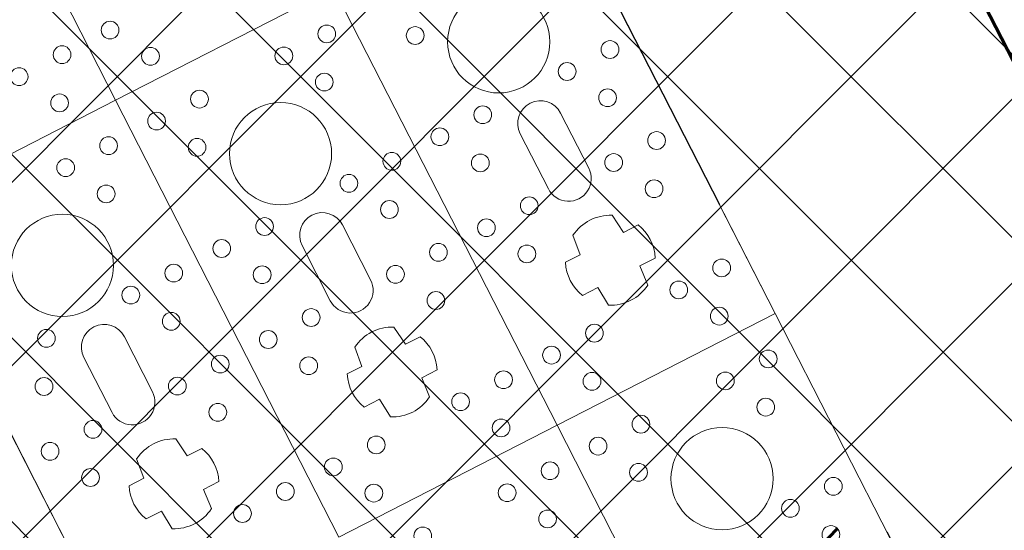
# Model space of a CAD drawing. Header units: metres. Extents: x 7472034 to 8439876, y 5890181 to 5961460.
# Tile 147 of 202: x 8439536.56 to 8439538.97, y 5890380.63 to 5890381.88. Entities that reach past the tile are written whole.
import ezdxf

# ---------------------------------------------------------------- set-up
doc = ezdxf.new("R2010")
doc.units = ezdxf.units.M
doc.header["$MEASUREMENT"] = 0
for name, pattern in [('$0$L218_500', [1, 0.5, -0.5]), ('ACAD_ISO03W100', [30, 12, -18]), ('DASHDOT', [25.399999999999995, 12.7, -6.349999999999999, 0, -6.349999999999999]), ('DASHED', [19.049999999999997, 12.7, -6.349999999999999])]:
    doc.linetypes.add(name, pattern=pattern)
doc.layers.get('0').update_dxf_attribs({"linetype": 'CONTINUOUS', "lineweight": 5})
doc.layers.get('Defpoints').update_dxf_attribs({"linetype": 'CONTINUOUS'})
for name, color, linetype, lineweight in [('### Krawężnik', 6, 'CONTINUOUS', 35), ('__GRANICA', 5, 'ACAD_ISO03W100', 80), ('_IS.TCH.V.oddzialywanie', 30, 'DASHED', 60), ('_IS_kd_krata', 114, 'CONTINUOUS', 30), ('KOLOR-OBIEKT', 21, 'CONTINUOUS', 13), ('ZAG-obrys 018 wymiary', 7, 'CONTINUOUS', 18)]:
    doc.layers.add(name, color=color, linetype=linetype, lineweight=lineweight)
doc.layers.add('100_rzut_wym_wew', color=7, linetype='CONTINUOUS')
doc.layers.add('_IS.BLOK.KD.doziemne', color=7, linetype='CONTINUOUS')
doc.styles.add('DIM', font='simplex.shx', dxfattribs={"width": 0.8})
doc.styles.add('RS', font='Romans.shx', dxfattribs={"width": 0.7})
doc.dimstyles.new('DIM-WEW_500', dxfattribs={"dimscale": 5, "dimtxt": 18, "dimasz": 10, "dimexe": 4, "dimexo": 8, "dimgap": 5, "dimtad": 1, "dimlfac": 0.01, "dimzin": 9, "dimdsep": 46, "dimtxsty": 'DIM', "dimblk": 'ARCHTICK', "dimcen": 5, "dimclrt": 112, "dimadec": 4, "dimazin": 2, "dimtfac": 4, "dimtmove": 0, "dimatfit": 3, "dimldrblk": 'ARCHTICK', "dimfxl": 0, "dimtolj": 1, "dimlwd": 13, "dimarcsym": 0})

# ---------------------------------------------------------------- blocks, each defined once
blk = doc.blocks.new('_Oblique')
at = {"color": 0, "linetype": 'ByBlock', "lineweight": -2}
blk.add_line((-0.5, -0.5), (0.5, 0.5), dxfattribs=at)
blk = doc.blocks.new('*D55')
at = {"layer": 'Defpoints', "color": 0, "linetype": 'Continuous'}
for p in [(8439537.315759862, 5890383.29461513), (8439540.501095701, 5890379.53274644), (8439539.502652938, 5890379.02173564, 7.079631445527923e-07)]:
    blk.add_point(p, dxfattribs=at)
at = {"layer": 'ZAG-obrys 018 wymiary', "color": 0, "linetype": 'Continuous', "lineweight": -2}
for p, q in [((8439538.027906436, 5890383.659097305), (8439538.670275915, 5890383.987867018)), ((8439540.214799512, 5890379.386217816), (8439540.85716899, 5890379.714987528))]:
    blk.add_line(p, q, dxfattribs=at)
at = {"layer": 'ZAG-obrys 018 wymiary', "color": 0, "linetype": 'Continuous', "lineweight": 13}
blk.add_line((8439538.314202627, 5890383.80562593), (8439540.501095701, 5890379.53274644), dxfattribs=at)
at = {"layer": 'ZAG-obrys 018 wymiary', "color": 0, "linetype": 'Continuous', "lineweight": 13, "xscale": 0.3, "yscale": 0.3, "zscale": 0.3}
for p, rotation in [((8439538.314202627, 5890383.80562593), 117.1037209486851), ((8439540.501095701, 5890379.53274644), 297.1037209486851)]:
    blk.add_blockref('_Oblique', p, dxfattribs=dict(at, rotation=rotation))
at = {"layer": 'ZAG-obrys 018 wymiary', "color": 112, "linetype": 'Continuous', "lineweight": 25, "insert": (8439539.941759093, 5890381.942547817), "char_height": 0.8, "attachment_point": 5, "rotation": 297.10372094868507, "style": 'RS'}
blk.add_mtext('\\A1;4.8', dxfattribs=at)
blk = doc.blocks.new('_ArchTick')
at = {"layer": '100_rzut_wym_wew', "color": 0, "linetype": 'Continuous', "const_width": 0.15}
blk.add_lwpolyline([(-0.5, -0.5), (0.5, 0.5)], dxfattribs=at)
blk = doc.blocks.new('A$C57F34CC8')
at = {"layer": '__GRANICA', "color": 246, "lineweight": 60, "ltscale": 0.1}
blk.add_lwpolyline([(104.5474768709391, 61.49084398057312), (124.7534257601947, 8.664832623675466), (116.2782638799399, -2.598389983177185e-07), (87.50180485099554, 5.853071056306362), (75.53745610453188, 9.185393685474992), (65.1202681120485, 10.79332474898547), (52.65768154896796, 12.23814885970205), (35.11359243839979, 14.25579591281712), (31.17050394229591, 14.72508112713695), (-8.847564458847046e-07, 23.87893649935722)], dxfattribs=at)
blk = doc.blocks.new('A$C1D2679FE')
at = {"layer": 'KOLOR-OBIEKT', "lineweight": 9, "ltscale": 200}
h = blk.add_hatch(dxfattribs=at)
h.set_pattern_fill('ANSI37', color=253, scale=0.1, angle=16)
h.set_pattern_definition([(61, (-7471780.020262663, -5961378.212846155), (-0.2776917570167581, 0.153927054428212), []), (151, (-7471780.020262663, -5961378.212846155), (-0.153927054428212, -0.2776917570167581), [])])
edge = h.paths.add_edge_path()
edge.add_line((196.975401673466, 33.54016214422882), (192.3495923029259, 34.13512154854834))
edge.add_line((192.3495923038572, 34.13512154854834), (187.7176397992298, 34.7308710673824))
edge.add_line((187.7176398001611, 34.7308710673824), (178.5077782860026, 36.15998750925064))
edge.add_line((178.5077782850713, 36.15998750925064), (176.6601969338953, 36.5026140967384))
edge.add_arc((181.3685569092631, 38.18527459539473), 5.000000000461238, 199.6657310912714, 261.1796204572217)
edge.add_line((180.6018702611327, 33.24440507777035), (187.358021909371, 32.19603671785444))
edge.add_line((187.3580219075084, 32.19603671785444), (192.0230219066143, 31.59603671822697))
edge.add_line((192.0230219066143, 31.59603671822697), (196.6880219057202, 30.9960367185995))
edge.add_line((196.6880219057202, 30.9960367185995), (201.9780219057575, 30.48103671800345))
edge.add_line((201.9780219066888, 30.48103671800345), (207.2680219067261, 29.96603671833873))
edge.add_line((207.2680219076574, 29.96603671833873), (216.468021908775, 29.35603671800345))
edge.add_line((216.4680219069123, 29.35603671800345), (221.8830219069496, 29.11103671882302))
edge.add_line((221.8830219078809, 29.11103671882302), (227.2980219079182, 28.86603671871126))
edge.add_line((227.2980219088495, 28.86603671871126), (233.718021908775, 28.60103671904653))
edge.add_line((233.7180219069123, 28.60103671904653), (240.1380219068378, 28.33603671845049))
edge.add_line((240.1380219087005, 28.33603671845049), (245.3280219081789, 28.076036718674))
edge.add_line((245.3280219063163, 28.076036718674), (246.1380219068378, 28.00603671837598))
edge.add_line((246.1380219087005, 28.00603671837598), (248.4280219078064, 27.98603671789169))
edge.add_line((248.4280219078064, 27.98603671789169), (251.4080219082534, 28.33603671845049))
edge.add_line((251.4080219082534, 28.33603671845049), (255.3380219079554, 29.13603671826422))
edge.add_line((255.3380219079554, 29.13603671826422), (258.1480219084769, 30.35603671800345))
edge.add_line((258.1480219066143, 30.35603671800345), (260.6280219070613, 32.076036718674))
edge.add_line((260.6280219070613, 32.076036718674), (262.7080219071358, 34.29603671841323))
edge.add_line((262.7080219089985, 34.29603671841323), (264.3880219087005, 36.826036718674))
edge.add_line((264.3880219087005, 36.826036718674), (265.608021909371, 39.59603671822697))
edge.add_line((265.6080219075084, 39.59603671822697), (266.4080219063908, 42.53603671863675))
edge.add_line((266.4080219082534, 42.53603671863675), (266.6380219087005, 45.60603671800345))
edge.add_line((266.6380219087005, 45.60603671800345), (266.3380219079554, 48.59603671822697))
edge.add_line((266.3380219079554, 48.59603671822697), (265.628021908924, 51.53603671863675))
edge.add_line((265.6280219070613, 51.53603671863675), (264.5280219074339, 54.28603671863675))
edge.add_line((264.5280219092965, 54.28603671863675), (263.3880219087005, 57.11603671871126))
edge.add_line((263.3880219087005, 57.11603671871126), (262.5430219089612, 59.47103671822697))
edge.add_line((262.5430219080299, 59.47103671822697), (261.6980219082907, 61.826036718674))
edge.add_line((261.6980219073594, 61.826036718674), (260.5980219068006, 65.15103671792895))
edge.add_line((260.5980219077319, 65.15103671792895), (259.4980219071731, 68.47603671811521))
edge.add_line((259.4980219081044, 68.47603671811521), (257.3916487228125, 67.77919145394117))
edge.add_line((257.3916487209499, 67.77919145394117), (258.1675714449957, 64.34697791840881))
edge.add_line((258.167571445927, 64.34697791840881), (259.2776264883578, 60.99158426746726))
edge.add_line((259.2776264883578, 60.99158426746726), (260.1334384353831, 58.60645156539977))
edge.add_line((260.1334384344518, 58.60645156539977), (260.9950570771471, 56.20513570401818))
edge.add_line((260.9950570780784, 56.20513570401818), (262.1522789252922, 53.33238322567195))
edge.add_line((262.1522789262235, 53.33238322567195), (263.1827648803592, 50.75616833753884))
edge.add_line((263.1827648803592, 50.75616833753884), (263.8083402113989, 48.16575780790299))
edge.add_line((263.8083402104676, 48.16575780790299), (264.0684198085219, 45.57363114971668))
edge.add_line((264.0684198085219, 45.57363114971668), (263.8734869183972, 42.97170083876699))
edge.add_line((263.8734869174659, 42.97170083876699), (263.1880731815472, 40.45280535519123))
edge.add_line((263.1880731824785, 40.45280535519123), (262.1337886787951, 38.05906103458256))
edge.add_line((262.1337886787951, 38.05906103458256), (260.6936748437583, 35.89031817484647))
edge.add_line((260.6936748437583, 35.89031817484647), (258.9457271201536, 34.02472012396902))
edge.add_line((258.9457271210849, 34.02472012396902), (256.8967191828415, 32.60363397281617))
edge.add_line((256.8967191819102, 32.60363397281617), (254.5645412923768, 31.59108698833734))
edge.add_line((254.5645412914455, 31.59108698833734), (251.0026761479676, 30.86602538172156))
edge.add_line((251.0026761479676, 30.86602538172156), (248.2893446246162, 30.54734550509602))
edge.add_line((248.2893446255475, 30.54734550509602), (246.2595893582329, 30.56507262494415))
edge.add_line((246.2595893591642, 30.56507262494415), (245.5023283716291, 30.63051493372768))
edge.add_line((245.5023283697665, 30.63051493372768), (240.2548571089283, 30.89339403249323))
edge.add_line((240.2548571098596, 30.89339403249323), (233.8236017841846, 31.1588586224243))
edge.add_line((233.8236017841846, 31.1588586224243), (227.4086662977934, 31.42364957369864))
edge.add_line((227.4086662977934, 31.42364957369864), (221.9987299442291, 31.66842047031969))
edge.add_line((221.9987299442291, 31.66842047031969), (217.4544723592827, 31.90290945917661))
edge.add_line((217.4544723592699, 31.90290945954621), (217.0910134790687, 31.92589690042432))
edge.add_line((217.0910134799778, 31.92589689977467), (214.8768218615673, 32.06593639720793))
edge.add_line((214.876821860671, 32.06593639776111), (207.0033997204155, 32.56390146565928))
edge.add_line((207.0033997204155, 32.56390146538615), (202.2260741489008, 33.02899081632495))
edge.add_line((202.2260741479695, 33.02899081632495), (196.975401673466, 33.54016214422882))
blk = doc.blocks.new('*U25')
at = {"lineweight": 5}
for p, q in [((2400.000047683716, 23399.40002381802), (1200, 23399.40002381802)), ((2400, 23399.40002381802), (2400, 22799.39999997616)), ((3600.000047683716, 23399.40002381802), (2400, 23399.40002381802)), ((2400.000047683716, 22799.39999997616), (2400.000047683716, 23399.40002381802)), ((2054.200035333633, 23199.41180765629), (2054.200035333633, 23159.27779868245)), ((2145.251703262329, 23157.3414337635), (2145.251703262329, 23199.66109861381)), ((1875.600023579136, 23154.90001261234), (1724.400023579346, 23154.90001189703)), ((2054.200035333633, 23159.27779868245), (2003.997000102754, 23153.0974925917)), ((2195.871898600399, 23153.33129808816), (2145.251703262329, 23157.3414337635)), ((2003.997000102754, 23045.70253120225), (2054.200035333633, 23039.52222511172)), ((2145.251703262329, 23041.45859003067), (2195.871898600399, 23045.46872570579)), ((1724.400023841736, 23043.90001189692), (1875.600023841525, 23043.90001189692)), ((2054.200035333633, 23039.52222511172), (2054.200035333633, 22999.38821613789)), ((2145.251703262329, 22999.13892518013), (2145.251703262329, 23041.45859003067)), ((1200, 22799.40002381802), (1200, 22199.39999997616)), ((2400.000047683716, 22799.40002381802), (1200, 22799.40002381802)), ((1200, 22799.39999997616), (2400.000047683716, 22799.39999997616)), ((1200.000047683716, 22199.39999997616), (1200.000047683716, 22799.40002381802)), ((2400, 22799.40002381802), (2400, 22199.39999997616)), ((3600.000047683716, 22799.40002381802), (2400, 22799.40002381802)), ((2400, 22799.39999997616), (3600.000047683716, 22799.39999997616)), ((2400.000047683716, 22199.39999997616), (2400.000047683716, 22799.40002381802)), ((2054.200035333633, 22599.41180765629), (2054.200035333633, 22559.27779868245)), ((2145.251703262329, 22557.3414337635), (2145.251703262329, 22599.66109861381)), ((1875.600023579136, 22554.90001261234), (1724.400023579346, 22554.90001189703)), ((2054.200035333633, 22559.27779868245), (2003.997000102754, 22553.0974925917)), ((2195.871898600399, 22553.33129808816), (2145.251703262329, 22557.3414337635)), ((1724.400023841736, 22443.90001189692), (1875.600023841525, 22443.90001189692)), ((2003.997000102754, 22445.70253120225), (2054.200035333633, 22439.52222511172)), ((2145.251703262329, 22441.45859003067), (2195.871898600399, 22445.46872570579)), ((2054.200035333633, 22439.52222511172), (2054.200035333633, 22399.38821613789)), ((2145.251703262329, 22399.13892518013), (2145.251703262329, 22441.45859003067)), ((1200.000047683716, 22199.40002381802), (0, 22199.40002381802)), ((0, 22199.39999997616), (1200.000047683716, 22199.39999997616)), ((1200, 22199.40002381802), (1200, 21599.39999997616)), ((2400.000047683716, 22199.40002381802), (1200, 22199.40002381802)), ((1200, 22199.39999997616), (2400.000047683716, 22199.39999997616)), ((1200.000047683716, 21599.39999997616), (1200.000047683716, 22199.40002381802)), ((2054.200035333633, 21999.41180765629), (2054.200035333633, 21959.27779868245)), ((2145.251703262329, 21957.3414337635), (2145.251703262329, 21999.66109861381)), ((1875.600023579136, 21954.90001261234), (1724.400023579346, 21954.90001189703)), ((2054.200035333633, 21959.27779868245), (2003.997000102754, 21953.0974925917)), ((2195.871898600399, 21953.33129808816), (2145.251703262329, 21957.3414337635)), ((1724.400023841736, 21843.90001189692), (1875.600023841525, 21843.90001189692)), ((2003.997000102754, 21845.70253120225), (2054.200035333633, 21839.52222511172)), ((2145.251703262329, 21841.45859003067), (2195.871898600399, 21845.46872570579)), ((2145.251703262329, 21799.13892518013), (2145.251703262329, 21841.45859003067)), ((2054.200035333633, 21839.52222511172), (2054.200035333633, 21799.38821613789)), ((2400.000047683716, 21599.40002381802), (1200, 21599.40002381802)), ((1200, 21599.39999997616), (2400.000047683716, 21599.39999997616))]:
    blk.add_line(p, q, dxfattribs=at)
for centre, radius in [((1640.936357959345, 23333.40001189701), 21.7392778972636), ((1890.936357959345, 23333.40001189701), 21.73927789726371), ((2240.936357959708, 23333.40001189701), 21.7392778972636), ((2490.936357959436, 23333.40001189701), 21.7392778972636), ((2840.936357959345, 23333.40001189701), 21.7392778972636), ((1743.127355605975, 23274.40001189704), 21.7392778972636), ((1993.127355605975, 23274.40001189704), 21.7392778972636), ((2343.127355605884, 23274.40001189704), 21.7392778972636), ((2593.127355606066, 23274.40001189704), 21.73927789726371), ((2943.127355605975, 23274.40001189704), 21.7392778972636), ((1500.000023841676, 23099.40001189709), 125), ((1640.936357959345, 23215.40001189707), 21.73927789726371), ((1890.936357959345, 23215.40001189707), 21.7392778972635), ((2240.936357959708, 23215.40001189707), 21.7392778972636), ((2490.936357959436, 23215.40001189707), 21.73927789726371), ((2700.000023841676, 23099.40001189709), 125), ((2840.936357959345, 23215.40001189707), 21.73927789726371), ((1640.936357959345, 22983.4000118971), 21.73927789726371), ((1890.936357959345, 22983.4000118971), 21.73927789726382), ((2240.936357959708, 22983.4000118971), 21.7392778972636), ((2490.936357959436, 22983.4000118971), 21.73927789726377), ((1393.127355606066, 22924.40001189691), 21.73927789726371), ((1743.127355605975, 22924.40001189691), 21.7392778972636), ((1993.127355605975, 22924.40001189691), 21.7392778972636), ((2343.127355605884, 22924.40001189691), 21.7392778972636), ((2593.127355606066, 22924.40001189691), 21.73927789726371), ((1640.936357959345, 22865.40001189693), 21.73927789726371), ((1890.936357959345, 22865.40001189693), 21.73927789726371), ((2240.936357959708, 22865.40001189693), 21.7392778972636), ((2490.936357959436, 22865.40001189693), 21.73927789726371), ((1290.936357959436, 22733.40001189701), 21.7392778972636), ((1640.936357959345, 22733.40001189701), 21.7392778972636), ((1890.936357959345, 22733.40001189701), 21.73927789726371), ((2240.936357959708, 22733.40001189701), 21.7392778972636), ((2490.936357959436, 22733.40001189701), 21.7392778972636), ((1393.127355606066, 22674.40001189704), 21.73927789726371), ((1743.127355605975, 22674.40001189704), 21.7392778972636), ((1993.127355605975, 22674.40001189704), 21.7392778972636), ((2343.127355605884, 22674.40001189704), 21.7392778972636), ((2593.127355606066, 22674.40001189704), 21.73927789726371), ((1290.936357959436, 22615.40001189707), 21.73927789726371), ((1640.936357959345, 22615.40001189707), 21.73927789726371), ((1890.936357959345, 22615.40001189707), 21.7392778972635), ((2240.936357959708, 22615.40001189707), 21.7392778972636), ((2490.936357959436, 22615.40001189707), 21.73927789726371), ((1500.000023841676, 22499.40001189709), 125), ((1290.936357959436, 22383.4000118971), 21.73927789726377), ((1640.936357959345, 22383.4000118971), 21.73927789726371), ((1890.936357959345, 22383.4000118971), 21.73927789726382), ((2240.936357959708, 22383.4000118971), 21.7392778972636), ((2490.936357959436, 22383.4000118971), 21.73927789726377), ((1143.127355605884, 22324.40001189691), 21.7392778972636), ((1393.127355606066, 22324.40001189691), 21.73927789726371), ((1743.127355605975, 22324.40001189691), 21.7392778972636), ((1993.127355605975, 22324.40001189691), 21.7392778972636), ((2343.127355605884, 22324.40001189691), 21.7392778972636), ((1040.936357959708, 22265.40001189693), 21.7392778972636), ((1290.936357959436, 22265.40001189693), 21.73927789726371), ((1640.936357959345, 22265.40001189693), 21.73927789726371), ((1890.936357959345, 22265.40001189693), 21.73927789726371), ((2240.936357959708, 22265.40001189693), 21.7392778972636), ((1040.936357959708, 22133.40001189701), 21.7392778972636), ((1290.936357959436, 22133.40001189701), 21.7392778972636), ((1640.936357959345, 22133.40001189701), 21.7392778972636), ((1890.936357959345, 22133.40001189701), 21.73927789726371), ((2240.936357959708, 22133.40001189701), 21.7392778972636), ((1143.127355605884, 22074.40001189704), 21.7392778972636), ((1393.127355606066, 22074.40001189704), 21.73927789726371), ((1743.127355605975, 22074.40001189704), 21.7392778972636), ((1993.127355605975, 22074.40001189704), 21.7392778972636), ((1040.936357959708, 22015.40001189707), 21.7392778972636), ((1290.936357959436, 22015.40001189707), 21.73927789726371), ((1640.936357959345, 22015.40001189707), 21.73927789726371), ((1890.936357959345, 22015.40001189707), 21.7392778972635), ((2240.936357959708, 22015.40001189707), 21.7392778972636), ((1500.000023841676, 21899.40001189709), 125), ((1640.936357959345, 21783.4000118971), 21.73927789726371), ((1890.936357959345, 21783.4000118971), 21.73927789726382), ((1743.127355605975, 21724.40001189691), 21.7392778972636), ((1993.127355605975, 21724.40001189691), 21.7392778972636), ((1890.936357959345, 21665.40001189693), 21.73927789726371)]:
    blk.add_circle(centre, radius, dxfattribs=at)
for centre, radius, start, end in [((2100.000023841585, 23099.40001189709), 110, 65.70851514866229, 114.6052205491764), ((1724.400023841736, 23099.40001189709), 55.50000000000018, 90.00000026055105, 270), ((1875.600023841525, 23099.40001189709), 55.50000000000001, 270, 90.00000026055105), ((2100.000023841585, 23099.40001189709), 109.9999999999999, 150.7803558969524, 209.2196441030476), ((2100.000023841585, 23099.40001189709), 110.0000000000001, 330.6407226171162, 29.35927738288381), ((2100.000023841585, 23099.40001189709), 110, 245.3947794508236, 294.2914848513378), ((2100.000023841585, 22499.40001189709), 110, 65.70851514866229, 114.6052205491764), ((1724.400023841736, 22499.40001189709), 55.50000000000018, 90.00000026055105, 270), ((1875.600023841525, 22499.40001189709), 55.50000000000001, 270, 90.00000026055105), ((2100.000023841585, 22499.40001189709), 109.9999999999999, 150.7803558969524, 209.2196441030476), ((2100.000023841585, 22499.40001189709), 110.0000000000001, 330.6407226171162, 29.35927738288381), ((2100.000023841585, 22499.40001189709), 110, 245.3947794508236, 294.2914848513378), ((2100.000023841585, 21899.40001189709), 110, 65.70851514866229, 114.6052205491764), ((1724.400023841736, 21899.40001189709), 55.50000000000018, 90.00000026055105, 270), ((1875.600023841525, 21899.40001189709), 55.50000000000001, 270, 90.00000026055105), ((2100.000023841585, 21899.40001189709), 109.9999999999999, 150.7803558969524, 209.2196441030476), ((2100.000023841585, 21899.40001189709), 110.0000000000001, 330.6407226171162, 29.35927738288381), ((2100.000023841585, 21899.40001189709), 110, 245.3947794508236, 294.2914848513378)]:
    blk.add_arc(centre, radius, start, end, dxfattribs=at)
blk = doc.blocks.new('JPII.KD_aktualizacja rzędnych_20.12.2024')
at = {"linetype": 'ACAD_ISO03W100', "ltscale": 0.05, "elevation": 7.079631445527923e-07}
blk.add_lwpolyline([(8438677.694513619, 5890679.101824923), (8438679.881406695, 5890674.828945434), (8438659.051119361, 5890664.167841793), (8438656.86422629, 5890668.44072127), (8438677.694513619, 5890679.101824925)], dxfattribs=at)
at = {"layer": '_IS.TCH.V.oddzialywanie', "color": 150, "linetype": 'DASHDOT', "ltscale": 0.1, "elevation": 7.079631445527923e-07}
blk.add_lwpolyline([(8438658.703454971, 5890663.091213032), (8438680.958035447, 5890674.481281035), (8438678.042178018, 5890680.178453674), (8438655.787597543, 5890668.78838567)], close=True, dxfattribs=at)
at = {"layer": '_IS_kd_krata', "color": 124, "xscale": 0.001, "yscale": 0.001, "zscale": 0.001, "rotation": 297.1037209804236}
blk.add_blockref('*U25', (8438656.864760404, 5890668.440994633, 7.079631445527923e-07), dxfattribs=at)

msp = doc.modelspace()

# ---------------------------------------------------------------- hatches: boundary and pattern name
at = {"layer": 'KOLOR-OBIEKT', "lineweight": 9}
h = msp.add_hatch(dxfattribs=at)
h.set_pattern_fill('ANSI37', color=73, scale=0.1)
h.set_pattern_definition([(45, (967499.2092647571, -71042.97165620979), (-0.2245064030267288, 0.2245064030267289), []), (135, (967499.2092647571, -71042.97165620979), (-0.2245064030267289, -0.2245064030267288), [])])
edge = h.paths.add_edge_path()
edge.add_arc((8439443.60123986, 5890379.17988472), 6.652831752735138, 296.7043321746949, 335.0331150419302)
edge.add_arc((8439476.194075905, 5890367.917634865), 27.87464989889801, 155.1393615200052, 162.3446315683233, ccw=False)
edge.add_arc((8439457.399943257, 5890376.211109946), 7.345078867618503, 127.98309878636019, 152.2023641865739, ccw=False)
edge.add_arc((8439457.741930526, 5890376.488713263), 7.349948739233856, 107.1989600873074, 131.4182254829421, ccw=False)
edge.add_line((8439455.568618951, 5890383.509999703), (8439473.898437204, 5890392.710084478))
edge.add_arc((8439481.742870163, 5890376.384611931), 18.11232128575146, 99.26977735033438, 115.6644084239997, ccw=False)
edge.add_line((8439478.825278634, 5890394.260401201), (8439481.377171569, 5890394.321440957))
edge.add_arc((8439482.909595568, 5890377.390082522), 17.00056533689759, 88.22393661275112, 95.17163768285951, ccw=False)
edge.add_arc((8439482.561499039, 5890405.235869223), 10.88860248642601, 274.6092070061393, 298.9976789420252)
edge.add_arc((8443006.923870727, 5883371.657126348), 7856.29059094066, 116.59181359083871, 116.61107962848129, ccw=False)
edge.add_arc((8439465.895823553, 5890431.340313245), 42.15757971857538, 305.2087751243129, 306.7865132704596)
edge.add_arc((8439488.80074795, 5890400.283338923), 3.577668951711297, 310.8590814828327, 340.7280968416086)
edge.add_line((8439492.177934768, 5890399.102523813), (8439493.275267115, 5890403.980640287))
edge.add_line((8439493.275267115, 5890403.980640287), (8439502.266345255, 5890408.28072203))
edge.add_line((8439502.266345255, 5890408.28072203), (8439504.844191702, 5890407.694009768))
edge.add_line((8439504.844191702, 5890407.694009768), (8439506.125281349, 5890405.329609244))
edge.add_arc((8439507.019670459, 5890405.776898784), 0.9999999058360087, 206.5699188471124, 283.6833393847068)
edge.add_line((8439507.256226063, 5890404.805280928), (8439511.624560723, 5890406.970734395))
edge.add_line((8439511.624560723, 5890406.970734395), (8439511.39896348, 5890407.420225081))
edge.add_line((8439511.39896348, 5890407.420225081), (8439510.561982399, 5890407.017405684))
edge.add_line((8439510.561982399, 5890407.017405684), (8439509.330427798, 5890409.481424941))
edge.add_line((8439509.330427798, 5890409.481424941), (8439512.635426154, 5890411.138401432))
edge.add_line((8439512.635426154, 5890411.138401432), (8439512.638568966, 5890411.136467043))
edge.add_line((8439512.638568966, 5890411.136467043), (8439515.998443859, 5890412.829496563))
edge.add_line((8439515.998443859, 5890412.829496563), (8439517.239018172, 5890410.325621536))
edge.add_line((8439517.239018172, 5890410.325621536), (8439513.919446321, 5890408.633274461))
edge.add_line((8439513.919446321, 5890408.633274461), (8439514.091312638, 5890408.235941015))
edge.add_line((8439514.091312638, 5890408.235941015), (8439518.839102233, 5890410.604261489))
edge.add_line((8439518.839102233, 5890410.604261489), (8439518.585943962, 5890412.843737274))
edge.add_line((8439518.585943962, 5890412.843737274), (8439518.274555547, 5890413.628049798))
edge.add_line((8439518.274555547, 5890413.628049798), (8439517.839658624, 5890414.494365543))
edge.add_line((8439517.839658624, 5890414.494365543), (8439524.310164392, 5890417.742607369))
edge.add_line((8439524.310164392, 5890417.742607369), (8439525.122207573, 5890416.124990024))
edge.add_line((8439525.122207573, 5890416.124990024), (8439526.840645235, 5890414.670893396))
edge.add_line((8439526.840645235, 5890414.670893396), (8439527.244697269, 5890414.489695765))
edge.add_arc((8439552.769967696, 5890317.570311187), 100.2242811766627, 102.79246926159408, 104.75471345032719, ccw=False)
edge.add_arc((8439529.321881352, 5890420.105147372), 4.960037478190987, 284.6730648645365, 320.3902958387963)
edge.add_arc((8435016.013859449, 5889290.11735932), 4655.555010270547, 14.00691021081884, 14.04831962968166)
edge.add_line((8439532.327549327, 5890420.207226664), (8439525.877549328, 5890423.127226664))
edge.add_line((8439525.877549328, 5890423.127226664), (8439431.028022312, 5890376.803268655))
edge.add_line((8439431.028022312, 5890376.803268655), (8439435.479127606, 5890375.417226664))
edge.add_line((8439435.479127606, 5890375.417226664), (8439446.590932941, 5890373.236661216))
edge = h.paths.add_edge_path()
edge.add_arc((8439530.228804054, 5890405.916425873), 3.001836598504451, 99.44813666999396, 208.2631515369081)
edge.add_line((8439527.5848402, 5890404.494990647), (8439533.209264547, 5890393.206690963))
edge.add_line((8439533.209264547, 5890393.206690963), (8439519.17443581, 5890386.185049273))
edge.add_line((8439519.17443581, 5890386.185049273), (8439523.57812012, 5890377.411604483))
edge.add_line((8439523.57812012, 5890377.411604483), (8439517.455507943, 5890374.324033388))
edge.add_line((8439517.455507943, 5890374.324033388), (8439517.445860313, 5890374.319191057))
edge.add_line((8439517.445860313, 5890374.319191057), (8439517.33905848, 5890374.265585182))
edge.add_line((8439517.33905848, 5890374.265585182), (8439516.815779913, 5890375.308140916))
edge.add_line((8439516.815779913, 5890375.308140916), (8439511.370501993, 5890372.574998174))
edge.add_line((8439511.370501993, 5890372.574998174), (8439511.888417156, 5890371.529804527))
edge.add_line((8439511.888417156, 5890371.529804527), (8439506.425671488, 5890368.787948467))
edge.add_line((8439506.425671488, 5890368.787948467), (8439505.890341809, 5890369.841556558))
edge.add_line((8439505.890341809, 5890369.841556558), (8439505.8884594, 5890369.869391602))
edge.add_line((8439505.8884594, 5890369.869391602), (8439500.283276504, 5890366.97762632))
edge.add_line((8439500.283276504, 5890366.97762632), (8439519.478066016, 5890366.160130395))
edge.add_line((8439519.478066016, 5890366.160130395), (8439542.767549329, 5890378.417226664))
edge.add_line((8439542.767549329, 5890378.417226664), (8439538.675788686, 5890394.802262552))
edge.add_line((8439538.675788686, 5890394.802262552), (8439537.066416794, 5890401.238139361))
edge.add_line((8439537.066416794, 5890401.238139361), (8439535.557306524, 5890407.69906358))
edge.add_arc((8439531.145391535, 5890400.872499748), 8.128158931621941, 57.12596579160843, 99.98506404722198)
edge = h.paths.add_edge_path()
edge.add_line((8439470.194509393, 5890384.137651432), (8439461.355169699, 5890379.697090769))
edge.add_line((8439461.355169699, 5890379.697090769), (8439460.080861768, 5890379.068371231))
edge.add_line((8439460.080861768, 5890379.068371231), (8439457.869254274, 5890377.642639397))
edge.add_arc((8439460.609507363, 5890373.444653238), 5.013190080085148, 123.1346622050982, 204.022759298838)
edge.add_line((8439456.030540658, 5890371.403786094), (8439459.447549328, 5890370.707226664))
edge.add_line((8439459.447549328, 5890370.707226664), (8439480.497107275, 5890367.736747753))
edge.add_line((8439480.497107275, 5890367.736747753), (8439497.963342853, 5890367.082590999))
edge.add_line((8439497.963342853, 5890367.082590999), (8439496.62020549, 5890369.722641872))
edge.add_line((8439496.62020549, 5890369.722641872), (8439494.91788047, 5890373.087302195))
edge.add_arc((8439489.468037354, 5890366.363615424), 8.654984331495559, 50.97371617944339, 58.22889977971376)
edge.add_line((8439494.025120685, 5890373.721722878), (8439490.036071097, 5890376.575637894))
edge.add_line((8439490.036071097, 5890376.575637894), (8439489.954459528, 5890375.592465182))
edge.add_line((8439489.954459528, 5890375.592465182), (8439490.917133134, 5890375.538648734))
edge.add_line((8439490.917133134, 5890375.538648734), (8439490.678913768, 5890371.956837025))
edge.add_line((8439490.678913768, 5890371.956837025), (8439482.55041443, 5890372.440399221))
edge.add_line((8439482.55041443, 5890372.440399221), (8439482.851718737, 5890376.020734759))
edge.add_line((8439482.851718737, 5890376.020734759), (8439487.354100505, 5890375.749064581))
edge.add_line((8439487.354100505, 5890375.749064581), (8439487.521080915, 5890378.34061919))
edge.add_line((8439487.521080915, 5890378.34061919), (8439481.803471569, 5890382.401025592))
edge.add_arc((8439487.942466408, 5890392.088814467), 11.46911116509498, 231.6002274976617, 237.6382272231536, ccw=False)
edge.add_line((8439480.818489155, 5890383.100518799), (8439480.351152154, 5890383.41057529))
edge.add_line((8439480.351152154, 5890383.41057529), (8439479.210044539, 5890382.939428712))
edge.add_line((8439479.210044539, 5890382.939428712), (8439480.412913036, 5890383.399613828))
edge.add_arc((8439474.682487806, 5890375.167564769), 10.03017472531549, 55.15777404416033, 116.5800473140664)
h.paths.add_polyline_path([(8439461.898919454, 5890370.792156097), (8439462.257176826, 5890373.552492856)], flags=16)

# ---------------------------------------------------------------- linework, layer by layer
at = {"linetype": 'ACAD_ISO03W100', "ltscale": 0.05, "elevation": 7.079631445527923e-07}
msp.add_lwpolyline([(8439537.315759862, 5890383.29461513), (8439539.502652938, 5890379.02173564), (8439518.672365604, 5890368.360632), (8439516.485472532, 5890372.633511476), (8439537.315759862, 5890383.294615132)], dxfattribs=at)
at = {"layer": '_IS.TCH.V.oddzialywanie', "color": 150, "linetype": 'DASHDOT', "ltscale": 0.1, "elevation": 7.079631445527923e-07}
msp.add_lwpolyline([(8439518.324701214, 5890367.284003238), (8439540.57928169, 5890378.674071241), (8439537.66342426, 5890384.37124388), (8439515.408843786, 5890372.981175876)], close=True, dxfattribs=at)

# ---------------------------------------------------------------- block references
at = {"layer": '### Krawężnik', "color": 1, "linetype": 'Continuous', "lineweight": 60, "ltscale": 0.2}
msp.add_blockref('A$C1D2679FE', (8439279.223208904, 5890335.266736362), dxfattribs=at)
at = {"layer": '__GRANICA', "color": 1, "linetype": 'Continuous', "ltscale": 0.2}
msp.add_blockref('A$C57F34CC8', (8439413.808154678, 5890371.967410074), dxfattribs=at)
at = {"layer": '_IS.BLOK.KD.doziemne', "linetype": '$0$L218_500'}
msp.add_blockref('JPII.KD_aktualizacja rzędnych_20.12.2024', (859.6212462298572, -295.8072097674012), dxfattribs=at)
at = {"layer": '_IS_kd_krata', "color": 124, "xscale": 0.001, "yscale": 0.001, "zscale": 0.001, "rotation": 297.1037209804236}
msp.add_blockref('*U25', (8439516.486006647, 5890372.63378484, 7.079631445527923e-07), dxfattribs=at)

# ---------------------------------------------------------------- dimensions: what is measured, and where the dimension line sits
at = {"layer": 'ZAG-obrys 018 wymiary', "linetype": 'Continuous', "lineweight": 25}
dim = msp.add_aligned_dim(p1=(8439537.315759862, 5890383.29461513), p2=(8439539.502652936, 5890379.021735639, 7.079631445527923e-07), distance=1.1216149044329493, dimstyle='DIM-WEW_500', override={"dimscale": 0.1, "dimtxt": 8, "dimasz": 3, "dimgap": 2, "dimlfac": 1, "dimtxsty": 'RS', "dimblk1": 'Oblique', "dimblk2": 'Oblique', "dimsah": 1, "dimfxl": 50, "dimfxlon": 1}, dxfattribs=at)
dim.commit()
dim.dimension.update_dxf_attribs({"geometry": '*D55', "text_midpoint": (8439539.941759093, 5890381.942547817)})

doc.saveas('drawing.dxf')
